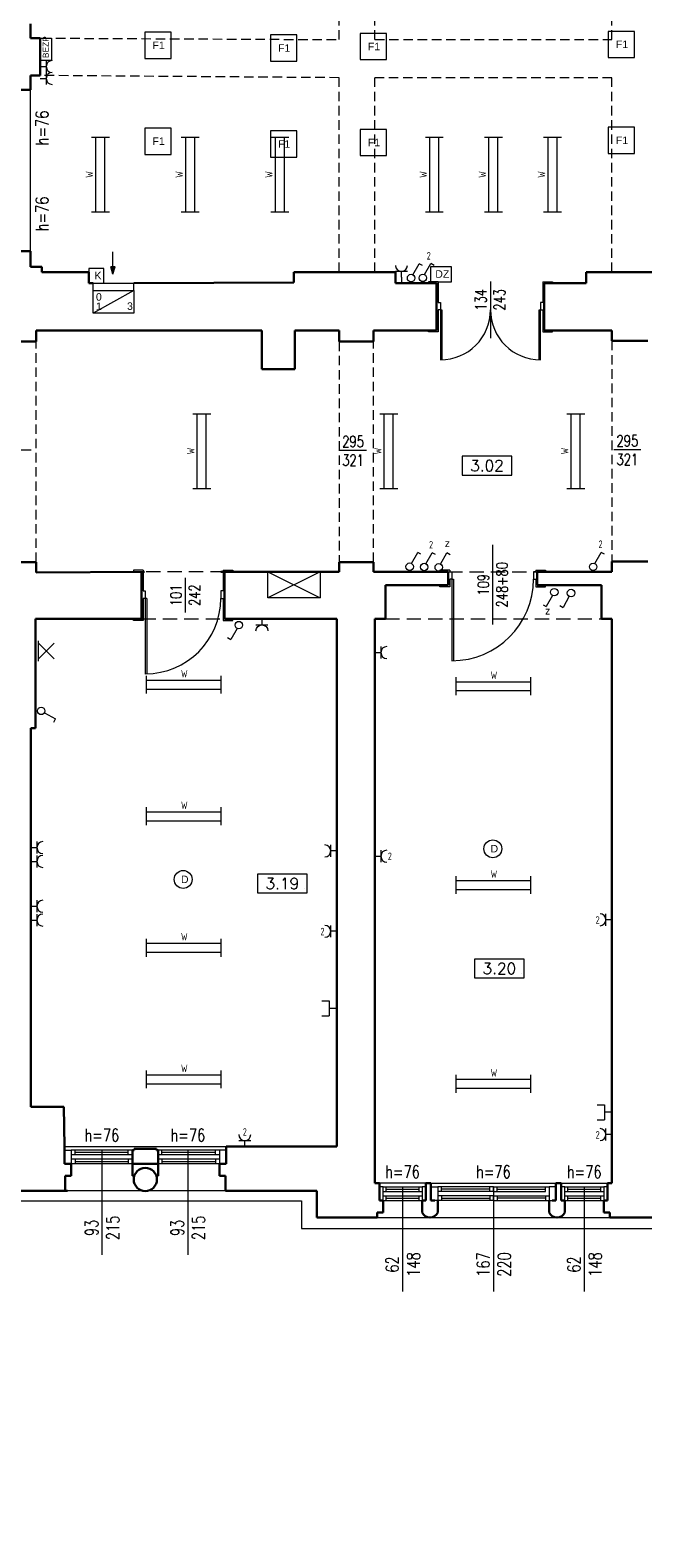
# Model space of a CAD drawing. Header units: millimetres. Extents: x 7052 to 69970, y -1719 to 15326.
# Tile 104 of 160: x 53417 to 54237, y -273 to 1744. Entities that reach past the tile are written whole.
import ezdxf

# ---------------------------------------------------------------- set-up
doc = ezdxf.new("R2010")
doc.units = ezdxf.units.MM
doc.linetypes.add('HIDDEN', pattern=[9.525, 6.35, -3.175])
for name, color, linetype, lineweight in [('m_cienka', 7, 'Continuous', 5), ('m_elektryka', 10, 'Continuous', 5), ('m_stolarka', 7, 'Continuous', 9), ('m_tekst', 7, 'Continuous', 13), ('m_went+klima', 1, 'Continuous', 5), ('m_wentylacja', 7, 'Continuous', 5), ('m_widok', 7, 'Continuous', 9), ('m_ściany', 7, 'Continuous', 30)]:
    doc.layers.add(name, color=color, linetype=linetype, lineweight=lineweight)
doc.styles.add('DIM', font='dim', dxfattribs={"width": 0.75})
doc.styles.add('ROMANS', font='Romans.shx', dxfattribs={"height": 0.2})
doc.styles.get("Standard").update_dxf_attribs({"font": 'arial.ttf'})
doc.styles.add('styl1', font='simplex.shx', dxfattribs={"width": 0.75})

# ---------------------------------------------------------------- blocks, each defined once
blk = doc.blocks.new('strz')
at = {"layer": 'm_wentylacja', "ltscale": 2}
h = blk.add_hatch(color=0, dxfattribs=at)
h.paths.add_polyline_path([(0, 9.8), (-2.9, 9.8), (0, 0)])
h.paths.add_polyline_path([(2.9, 9.8), (0, 9.8), (0, 0)])
at = {"layer": 'm_wentylacja', "color": 0, "ltscale": 2}
for p, q in [((0, 0), (0, 29.8)), ((0, 0), (-2.9, 9.8)), ((-2.9, 9.8), (2.9, 9.8)), ((0, 0), (2.9, 9.8))]:
    blk.add_line(p, q, dxfattribs=at)
blk = doc.blocks.new('świetlówka 2')
at = {"layer": 'm_elektryka', "color": 0, "ltscale": 0.4}
for p, q in [((-100, -6), (-100, 0)), ((0, -6), (0, 0)), ((-100, -6), (0, -6)), ((-100, -12), (-100, -6)), ((-100, -18), (-100, -12)), ((-100, -18), (0, -18)), ((-100, -24), (-100, -18)), ((0, -12), (0, -6)), ((0, -18), (0, -12)), ((0, -24), (0, -18))]:
    blk.add_line(p, q, dxfattribs=at)
blk = doc.blocks.new('oprawa ścienna')
at = {"layer": 'm_elektryka', "color": 0}
for p, q in [((10.6, 10.6), (-10.6, -10.6)), ((-10.6, 10.6), (10.6, -10.6))]:
    blk.add_line(p, q, dxfattribs=at)
at = {"layer": 'm_elektryka', "color": 0, "ltscale": 0.4}
blk.add_line((10.6, 13.6), (10.6, -13.6), dxfattribs=at)
blk = doc.blocks.new('właczn ik pojedynczy')
at = {"layer": 'm_elektryka', "color": 0}
for p in [(-12.4, 12.7), (0, 0)]:
    blk.add_line(p, (-14.8, 8.3), dxfattribs=at)
blk.add_circle((4.4, -2.4), 5, dxfattribs=at)
blk = doc.blocks.new('gniazdo z u')
at = {"layer": 'm_elektryka', "color": 0}
for p, q in [((-20, -10), (0, -10)), ((-10, -20), (-10, -10))]:
    blk.add_line(p, q, dxfattribs=at)
blk.add_arc((-10, 0), 10, 180, 0, dxfattribs=at)
blk = doc.blocks.new('g telekomunikacyjne')
at = {"layer": 'm_elektryka', "color": 0, "ltscale": 0.4}
for p, q in [((-10, 10), (-10, 0)), ((10, 0), (-10, 0)), ((10, 10), (10, 0))]:
    blk.add_line(p, q, dxfattribs=at)
at = {"layer": 'm_elektryka', "color": 0}
blk.add_line((0, -10), (0, 0), dxfattribs=at)

msp = doc.modelspace()

# ---------------------------------------------------------------- linework, layer by layer
at = {"layer": 'm_cienka', "color": 0, "linetype": 'HIDDEN', "ltscale": 2}
for p, q in [((53830.4, 1731.8), (53830.4, 1984.8)), ((53878.4, 1731.8), (53878.4, 1984.8)), ((54195.4, 1731.8), (54195.4, 1984.8)), ((53432.9, 1733.8), (53830.4, 1731.8)), ((53878.4, 1731.8), (54195.4, 1731.8)), ((53830.4, 1680.8), (53430.9, 1683.8)), ((53830.4, 1420.8), (53830.4, 1680.8)), ((54195.4, 1680.8), (53878.4, 1680.8)), ((53878.4, 1420.8), (53878.4, 1680.8)), ((54195.4, 1420.8), (54195.4, 1680.8)), ((53425.4, 1032.8), (53425.4, 1327.8)), ((53830.4, 1327.8), (53830.4, 1032.8)), ((53876.4, 1032.8), (53876.4, 1327.8)), ((54195.4, 1328.8), (54195.4, 1033.8))]:
    msp.add_line(p, q, dxfattribs=at)
at = {"layer": 'm_cienka', "color": 0, "ltscale": 2}
for p, q in [((54032.9, 1408.3), (54032.9, 1332.2)), ((53418.9, 1182.7), (53382.8, 1182.7)), ((53867.1, 1182.2), (53831, 1182.2)), ((54233.9, 1183.1), (54197.8, 1183.1)), ((54035.9, 949.1), (54035.9, 1055.9)), ((53624.9, 1011.6), (53624.9, 965.4))]:
    msp.add_line(p, q, dxfattribs=at)
at = {"layer": 'm_cienka', "color": 0}
for p, q in [((53995.3, 1174.3), (53995.3, 1149.3)), ((54061.3, 1174.3), (53995.3, 1174.3)), ((54061.3, 1149.3), (54061.3, 1174.3)), ((53995.3, 1149.3), (54061.3, 1149.3)), ((53721.6, 615.3), (53721.6, 590.3)), ((53787.6, 615.3), (53721.6, 615.3)), ((53787.6, 590.3), (53787.6, 615.3)), ((53721.6, 590.3), (53787.6, 590.3)), ((54011.8, 501.6), (54011.8, 476.6)), ((54077.8, 501.6), (54011.8, 501.6)), ((54077.8, 476.6), (54077.8, 501.6)), ((54011.8, 476.6), (54077.8, 476.6))]:
    msp.add_line(p, q, dxfattribs=at)
at = {"layer": 'm_cienka', "color": 0, "linetype": 'HIDDEN', "ltscale": 3}
for p, q in [((53677.4, 1019.8), (53566.4, 1019.7)), ((53976.4, 1019.8), (54095.4, 1019.8)), ((53566.4, 956.8), (53677.4, 956.8)), ((53892.4, 956.8), (54181.4, 956.8))]:
    msp.add_line(p, q, dxfattribs=at)
at = {"layer": 'm_cienka', "color": 0, "ltscale": 3}
for p, q in [((53513.4, 245.8), (53513.4, 105.8)), ((53628.4, 245.8), (53628.4, 105.8)), ((53915.4, 196.8), (53915.4, 56.8)), ((54036.9, 196.8), (54036.9, 56.8)), ((54158.4, 196.8), (54158.4, 56.8))]:
    msp.add_line(p, q, dxfattribs=at)
at = {"layer": 'm_cienka', "color": 0, "ltscale": 2}
msp.add_lwpolyline([(51983.3, 2634.4), (50959.4, 2634.4), (50959.4, 1437.4), (50848.4, 1437.4), (50848.4, 926.4), (50959.5, 926.4), (50959.4, -272.6), (50974.4, -272.6), (52094.4, -272.7), (52094.4, 178.4), (53780.4, 178.4), (53780.4, 141.4), (54277.4, 141.4)], dxfattribs=at)
at = {"layer": 'm_elektryka', "color": 0}
for p, q in [((53570.9, 1741.6), (53570.9, 1706.6)), ((53605.9, 1741.6), (53570.9, 1741.6)), ((53605.9, 1706.6), (53605.9, 1741.6)), ((53738.8, 1738), (53738.8, 1703)), ((53773.8, 1738), (53738.8, 1738)), ((53773.8, 1703), (53773.8, 1738)), ((53858.9, 1740), (53858.9, 1705)), ((53893.9, 1740), (53858.9, 1740)), ((53893.9, 1705), (53893.9, 1740)), ((54190.5, 1742.8), (54190.5, 1707.8)), ((54225.5, 1742.8), (54190.5, 1742.8)), ((54225.5, 1707.8), (54225.5, 1742.8)), ((53570.9, 1706.6), (53605.9, 1706.6)), ((53738.8, 1703), (53773.8, 1703)), ((53858.9, 1705), (53893.9, 1705)), ((54190.5, 1707.8), (54225.5, 1707.8)), ((54190.5, 1614.5), (54190.5, 1579.5)), ((54225.5, 1614.5), (54190.5, 1614.5)), ((54225.5, 1579.5), (54225.5, 1614.5)), ((53570.9, 1613.3), (53570.9, 1578.3)), ((53605.9, 1613.3), (53570.9, 1613.3)), ((53605.9, 1578.3), (53605.9, 1613.3)), ((53738.8, 1609.6), (53738.8, 1574.6)), ((53773.8, 1609.6), (53738.8, 1609.6)), ((53773.8, 1574.6), (53773.8, 1609.6)), ((53858.9, 1611.6), (53858.9, 1576.6)), ((53893.9, 1611.6), (53858.9, 1611.6)), ((53893.9, 1576.6), (53893.9, 1611.6)), ((53570.9, 1578.3), (53605.9, 1578.3)), ((53738.8, 1574.6), (53773.8, 1574.6)), ((53858.9, 1576.6), (53893.9, 1576.6)), ((54190.5, 1579.5), (54225.5, 1579.5)), ((53980.9, 1427.8), (53952.9, 1427.8)), ((53952.9, 1427.8), (53952.9, 1407.8)), ((53980.9, 1407.8), (53980.9, 1427.8)), ((53952.9, 1407.8), (53980.9, 1407.8))]:
    msp.add_line(p, q, dxfattribs=at)
at = {"layer": 'm_elektryka', "color": 0, "ltscale": 3}
for p, q in [((53430.9, 1733.8), (53445.9, 1733.8)), ((53430.9, 1703.8), (53430.9, 1733.8)), ((53445.9, 1733.8), (53445.9, 1703.8)), ((53445.9, 1703.8), (53430.9, 1703.8)), ((53913.9, 1413.8), (53913.9, 1405.8)), ((53735.4, 984.8), (53735.4, 1019.8)), ((53735.4, 1019.8), (53805.4, 984.8)), ((53805.4, 1019.8), (53735.4, 984.8)), ((53735.4, 1019.8), (53805.4, 1019.8)), ((53805.4, 1019.8), (53805.4, 984.8)), ((53805.4, 984.8), (53735.4, 984.8))]:
    msp.add_line(p, q, dxfattribs=at)
at = {"layer": 'm_elektryka', "color": 0}
for centre in [(54036.1, 649.2), (53622, 608.2)]:
    msp.add_circle(centre, 12, dxfattribs=at)
at = {"layer": 'm_stolarka', "color": 0, "ltscale": 2}
for p, q in [((53962.9, 1407.8), (53949.9, 1407.8)), ((53949.9, 1407.8), (53949.9, 1405.8)), ((53962.9, 1407.8), (53962.9, 1380.3)), ((54102.9, 1407.8), (54115.9, 1407.8)), ((54102.9, 1407.8), (54102.9, 1405.8)), ((54102.9, 1407.8), (54102.9, 1380.3)), ((54115.9, 1407.8), (54115.9, 1405.8)), ((53962.9, 1380.3), (53965.9, 1380.3)), ((53965.9, 1380.3), (53965.9, 1370.3)), ((54102.9, 1380.3), (54099.9, 1380.3)), ((54099.9, 1380.3), (54099.9, 1370.3)), ((53965.9, 1370.3), (53962.9, 1370.3)), ((53962.9, 1370.3), (53962.9, 1340.8)), ((54099.9, 1370.3), (54102.9, 1370.3)), ((54099.9, 1370.3), (54099.9, 1370.3)), ((54102.9, 1370.3), (54102.9, 1340.8)), ((53949.9, 1340.8), (53949.9, 1342.8)), ((53962.9, 1340.8), (53949.9, 1340.8)), ((54102.9, 1340.8), (54115.9, 1340.8)), ((54115.9, 1340.8), (54115.9, 1342.8)), ((53568.4, 1021.8), (53555.4, 1021.8)), ((53555.4, 1021.8), (53555.4, 1019.8)), ((53568.4, 1021.8), (53568.4, 1019.8)), ((53568.4, 1021.8), (53568.4, 994.3)), ((53675.4, 1021.8), (53688.4, 1021.8)), ((53675.4, 1021.8), (53675.4, 1019.8)), ((53675.4, 1021.8), (53675.4, 994.3)), ((53688.4, 1021.8), (53688.4, 1019.8)), ((53978.4, 1021.8), (53965.4, 1021.8)), ((53965.4, 1021.8), (53965.4, 1019.8)), ((53978.4, 1021.8), (53978.4, 1019.8)), ((53978.4, 1019.8), (53981.4, 1019.8)), ((53981.4, 1009.8), (53978.4, 1009.8)), ((53978.4, 1009.8), (53978.4, 1001.8)), ((53981.4, 1019.8), (53981.4, 1009.8)), ((53981.4, 1019.8), (53981.4, 1019.8)), ((54093.4, 1019.8), (54090.4, 1019.8)), ((54090.4, 1019.8), (54090.4, 1009.8)), ((54090.4, 1009.8), (54093.4, 1009.8)), ((54093.4, 1021.8), (54106.4, 1021.8)), ((54093.4, 1021.8), (54093.4, 1019.8)), ((54093.4, 1009.8), (54093.4, 1001.8)), ((54106.4, 1021.8), (54106.4, 1019.8)), ((53568.4, 994.3), (53571.4, 994.3)), ((53571.4, 994.3), (53571.4, 984.3)), ((53675.4, 994.3), (53672.4, 994.3)), ((53672.4, 994.3), (53672.4, 984.3)), ((53965.4, 999.8), (53965.4, 1001.8)), ((53978.4, 999.8), (53965.4, 999.8)), ((53978.4, 1001.8), (53978.4, 999.8)), ((54093.4, 1001.8), (54093.4, 999.8)), ((54093.4, 999.8), (54106.4, 999.8)), ((54106.4, 999.8), (54106.4, 1001.8)), ((53571.4, 984.3), (53568.4, 984.3)), ((53568.4, 984.3), (53568.4, 954.8)), ((53573.4, 984.3), (53571.4, 984.3)), ((53672.4, 984.3), (53675.4, 984.3)), ((53672.4, 984.3), (53672.4, 984.3)), ((53675.4, 984.3), (53675.4, 954.8)), ((53555.4, 954.8), (53555.4, 956.8)), ((53568.4, 954.8), (53555.4, 954.8)), ((53675.4, 954.8), (53688.4, 954.8)), ((53688.4, 954.8), (53688.4, 956.8))]:
    msp.add_line(p, q, dxfattribs=at)
at = {"layer": 'm_stolarka', "color": 0}
for p, q in [((53965.9, 1370.3), (53965.9, 1303.3)), ((53965.9, 1370.3), (53967.9, 1370.3)), ((53967.9, 1370.3), (53967.9, 1303.3)), ((54031.9, 1370.3), (54031.9, 1370.3)), ((54031.9, 1370.3), (54031.9, 1370.3)), ((54097.9, 1303.3), (54097.9, 1370.3)), ((54099.9, 1303.3), (54099.9, 1370.3)), ((53965.9, 1304.3), (53965.9, 1304.3)), ((54097.9, 1304.3), (54097.9, 1304.3)), ((53981.4, 1009.8), (53981.4, 900.8)), ((53981.4, 1009.8), (53983.4, 1009.8)), ((53983.4, 1009.8), (53983.4, 900.8)), ((54090.4, 1009.8), (54090.4, 1009.8)), ((53571.4, 984.3), (53571.4, 883.3)), ((53573.4, 984.3), (53573.4, 883.3)), ((53672.4, 984.3), (53672.4, 984.3)), ((53981.4, 900.8), (53981.4, 900.8)), ((53570.4, 882.3), (53570.4, 882.3)), ((53784.5, 596), (53784.5, 596)), ((54074.7, 482.3), (54074.7, 482.3)), ((53554.4, 245.8), (53472.4, 245.8)), ((53477.4, 239.8), (53477.4, 245.8)), ((53548.5, 242.8), (53477.4, 242.8)), ((53548.5, 239.8), (53548.5, 245.8)), ((53670.4, 245.8), (53588.4, 245.8)), ((53593.4, 239.8), (53593.4, 245.8)), ((53665.4, 242.8), (53593.4, 242.8)), ((53665.4, 239.8), (53665.4, 245.8)), ((53554.4, 239.8), (53472.4, 239.8)), ((53554.4, 233.8), (53472.4, 233.8)), ((53554.4, 227.8), (53472.4, 227.8)), ((53477.4, 233.8), (53477.4, 227.8)), ((53477.4, 230.8), (53548.5, 230.8)), ((53548.5, 233.8), (53548.5, 227.8)), ((53670.4, 239.8), (53588.4, 239.8)), ((53670.4, 233.8), (53588.4, 233.8)), ((53670.4, 227.8), (53588.4, 227.8)), ((53593.4, 233.8), (53593.4, 227.8)), ((53593.4, 230.8), (53665.4, 230.8)), ((53665.4, 233.8), (53665.4, 227.8)), ((53889.4, 196.8), (53941.4, 196.8)), ((53889.4, 190.8), (53941.4, 190.8)), ((53889.4, 184.8), (53941.4, 184.8)), ((53893.4, 193.8), (53937.4, 193.8)), ((53893.4, 181.8), (53937.4, 181.8)), ((54036.9, 196.8), (53962.4, 196.8)), ((54036.9, 190.8), (53962.4, 190.8)), ((54036.9, 184.8), (53962.4, 184.8)), ((53967.4, 190.8), (53967.4, 196.8)), ((54031.9, 193.8), (53967.4, 193.8)), ((53967.4, 184.8), (53967.4, 178.8)), ((53967.4, 181.8), (54031.9, 181.8)), ((54036.9, 196.8), (54031.9, 196.8)), ((54031.9, 190.8), (54031.9, 196.8)), ((54036.9, 190.8), (54031.9, 190.8)), ((54036.9, 184.8), (54031.9, 184.8)), ((54031.9, 184.8), (54031.9, 178.8)), ((54036.9, 196.8), (54041.9, 196.8)), ((54036.9, 196.8), (54111.4, 196.8)), ((54036.9, 190.8), (54036.9, 196.8)), ((54036.9, 190.8), (54036.9, 196.8)), ((54036.9, 190.8), (54041.9, 190.8)), ((54036.9, 190.8), (54106.4, 190.8)), ((54036.9, 184.8), (54041.9, 184.8)), ((54036.9, 184.8), (54111.4, 184.8)), ((54036.9, 178.8), (54036.9, 184.8)), ((54036.9, 178.8), (54036.9, 184.8)), ((54041.9, 190.8), (54041.9, 196.8)), ((54041.9, 193.8), (54106.4, 193.8)), ((54041.9, 184.8), (54041.9, 178.8)), ((54106.4, 181.8), (54041.9, 181.8)), ((54106.4, 190.8), (54106.4, 196.8)), ((54106.4, 184.8), (54106.4, 178.8)), ((54132.4, 196.8), (54184.4, 196.8)), ((54132.4, 190.8), (54184.4, 190.8)), ((54132.4, 184.8), (54184.4, 184.8)), ((54136.4, 193.8), (54180.4, 193.8)), ((54136.4, 181.8), (54180.4, 181.8)), ((53889.4, 178.8), (53941.4, 178.8)), ((54036.9, 178.8), (53962.4, 178.8)), ((54036.9, 178.8), (54031.9, 178.8)), ((54036.9, 178.8), (54041.9, 178.8)), ((54036.9, 178.8), (54111.4, 178.8)), ((54132.4, 178.8), (54184.4, 178.8))]:
    msp.add_line(p, q, dxfattribs=at)
at = {"layer": 'm_stolarka', "color": 0, "ltscale": 3}
msp.add_line((54097.9, 1370.3), (54099.9, 1370.3), dxfattribs=at)
at = {"layer": 'm_stolarka', "color": 0}
for points in [[(53463.4, 245.8), (53472.4, 245.8), (53472.4, 227.8), (53463.4, 227.8)], [(53679.4, 245.8), (53670.4, 245.8), (53670.4, 227.8), (53679.4, 227.8)], [(53889.4, 196.8), (53884.4, 196.8), (53884.4, 178.8), (53889.4, 178.8)], [(53946.4, 196.8), (53941.4, 196.8), (53941.4, 178.8), (53946.4, 178.8)], [(53953.4, 196.8), (53962.4, 196.8), (53962.4, 178.8), (53953.4, 178.8)], [(54120.4, 196.8), (54111.4, 196.8), (54111.4, 178.8), (54120.4, 178.8)], [(54132.4, 196.8), (54127.4, 196.8), (54127.4, 178.8), (54132.4, 178.8)], [(54189.4, 196.8), (54184.4, 196.8), (54184.4, 178.8), (54189.4, 178.8)]]:
    msp.add_lwpolyline(points, close=True, dxfattribs=at)
for points in [[(53893.4, 190.8), (53893.4, 196.8)], [(53893.4, 178.8), (53893.4, 184.8)], [(53937.4, 190.8), (53937.4, 196.8)], [(53937.4, 178.8), (53937.4, 184.8)], [(54136.4, 190.8), (54136.4, 196.8)], [(54136.4, 178.8), (54136.4, 184.8)], [(54180.4, 190.8), (54180.4, 196.8)], [(54180.4, 178.8), (54180.4, 184.8)]]:
    msp.add_lwpolyline(points, dxfattribs=at)
at = {"layer": 'm_stolarka', "color": 0, "ltscale": 3}
for centre, radius, start, end in [((53965.9, 1370.3), 67, 270, 0), ((54099.9, 1370.3), 67, 180.0096, 270), ((53571.4, 984.3), 101, 270, 0)]:
    msp.add_arc(centre, radius, start, end, dxfattribs=at)
at = {"layer": 'm_stolarka', "color": 0}
msp.add_arc((53981.4, 1009.8), 109, 270, 0, dxfattribs=at)
at = {"layer": 'm_went+klima', "color": 0}
for p, q in [((53515.9, 1425.8), (53495.9, 1425.8)), ((53495.9, 1425.8), (53495.9, 1405.8)), ((53515.9, 1405.8), (53515.9, 1425.8)), ((53495.9, 1405.8), (53515.9, 1405.8))]:
    msp.add_line(p, q, dxfattribs=at)
at = {"layer": 'm_wentylacja', "color": 0, "ltscale": 3}
for p, q in [((53501.6, 1396.2), (53501.6, 1405.8)), ((53501.6, 1405.8), (53556.1, 1405.8)), ((53556.1, 1396.2), (53556.1, 1406))]:
    msp.add_line(p, q, dxfattribs=at)
at = {"layer": 'm_wentylacja', "color": 0, "ltscale": 2}
msp.add_line((53556.1, 1396.2), (53501.6, 1365.9), dxfattribs=at)
msp.add_line((53556.1, 1396.2), (53501.6, 1365.9), dxfattribs=at)
msp.add_lwpolyline([(53556.1, 1396.2), (53556.1, 1365.9), (53501.6, 1365.9), (53501.6, 1396.2)], close=True, dxfattribs=at)
msp.add_lwpolyline([(53556.1, 1396.2), (53556.1, 1365.9), (53501.6, 1365.9), (53501.6, 1396.2)], close=True, dxfattribs=at)
at = {"layer": 'm_widok', "color": 0}
for p, q in [((53417.9, 1448.8), (53417.9, 1664.8)), ((53463.4, 250.8), (53679.4, 250.8)), ((53946.4, 201.8), (53884.4, 201.8)), ((53953.4, 201.8), (54120.4, 201.8)), ((54127.4, 201.8), (54189.4, 201.8)), ((53567.5, 191.8), (53464.4, 191.8)), ((53678.4, 191.8), (53575.3, 191.8)), ((53881.4, 155.9), (54121.1, 155.9)), ((54121.9, 155.9), (54192.4, 155.9))]:
    msp.add_line(p, q, dxfattribs=at)
at = {"layer": 'm_ściany', "color": 0, "ltscale": 3}
for p, q in [((53417.9, 1733.8), (53417.9, 1752.8)), ((53430.9, 1733.8), (53417.9, 1733.8)), ((53430.9, 1683.8), (53430.9, 1733.8)), ((53417.9, 1664.8), (53417.9, 1683.8)), ((53417.9, 1683.8), (53430.9, 1683.8)), ((53892.4, 1001.8), (53976.4, 1001.8)), ((53556.4, 245.8), (53554.4, 245.8)), ((53554.4, 245.8), (53554.4, 227.8)), ((53556.4, 247.8), (53556.4, 245.8)), ((53556.4, 247.8), (53586.4, 247.8)), ((53586.4, 247.8), (53586.4, 245.8)), ((53586.4, 245.8), (53588.4, 245.8)), ((53588.4, 245.8), (53588.4, 227.8))]:
    msp.add_line(p, q, dxfattribs=at)
at = {"layer": 'm_ściany', "color": 0}
for p, q in [((53394.9, 1664.8), (53417.9, 1664.8)), ((53394.9, 1448.8), (53417.9, 1448.8)), ((53417.9, 1427.8), (53417.9, 1448.8)), ((53432.9, 1427.8), (53417.9, 1427.8)), ((53432.9, 1420.8), (53432.9, 1427.8)), ((53495.9, 1420.8), (53432.9, 1420.8)), ((53495.9, 1420.8), (53495.9, 1405.8)), ((53905.9, 1420.8), (53769.9, 1420.8)), ((53769.9, 1420.8), (53769.9, 1406.8)), ((53905.9, 1405.8), (53905.9, 1420.8)), ((54160.9, 1405.8), (54160.9, 1420.8)), ((54160.9, 1420.8), (54299.9, 1420.8)), ((53495.9, 1405.8), (53501.6, 1405.8)), ((53556.1, 1406), (53769.9, 1406.8)), ((53905.9, 1405.8), (53960.9, 1405.8)), ((53960.9, 1342.8), (53960.9, 1405.8)), ((54104.9, 1405.8), (54160.9, 1405.8)), ((54104.9, 1342.8), (54104.9, 1405.8)), ((53425.4, 1327.8), (53425.4, 1342.8)), ((53425.4, 1342.8), (53727.4, 1342.8)), ((53727.4, 1342.8), (53727.4, 1290.8)), ((53771.4, 1290.8), (53771.4, 1342.8)), ((53771.4, 1342.8), (53830.4, 1342.8)), ((53830.4, 1342.8), (53830.4, 1327.8)), ((53876.4, 1327.8), (53876.4, 1342.8)), ((53876.4, 1342.8), (53960.9, 1342.8)), ((54104.9, 1342.8), (54195.4, 1342.8)), ((54195.4, 1342.8), (54195.4, 1328.8)), ((53379.4, 1327.8), (53425.4, 1327.8)), ((53830.4, 1327.8), (53876.4, 1327.8)), ((54195.4, 1328.8), (54243.4, 1328.8)), ((53727.4, 1290.8), (53771.4, 1290.8)), ((53379.4, 1032.8), (53425.4, 1032.8)), ((53425.4, 1032.8), (53425.4, 1018.8)), ((53830.4, 1019.8), (53830.4, 1032.8)), ((53830.4, 1032.8), (53876.4, 1032.8)), ((53876.4, 1032.8), (53876.4, 1019.8)), ((54195.4, 1033.8), (54195.4, 1019.8)), ((54195.4, 1033.8), (54243.4, 1033.8)), ((53425.4, 1018.8), (53570.4, 1019.8)), ((53566.4, 1019.8), (53566.4, 956.8)), ((53672.4, 1019.8), (53830.4, 1019.8)), ((53677.4, 1019.8), (53677.4, 956.8)), ((53876.4, 1019.8), (53976.4, 1019.8)), ((53976.4, 1019.8), (53976.4, 1001.8)), ((54095.4, 1019.8), (54195.4, 1019.8)), ((54095.4, 1019.8), (54095.4, 1001.8)), ((53892.4, 1001.8), (53892.4, 956.8)), ((54181.4, 1001.8), (54095.4, 1001.8)), ((54181.4, 1001.8), (54181.4, 956.8)), ((53424.4, 956.8), (53566.4, 956.8)), ((53424.4, 956.8), (53424.4, 810.8)), ((53677.4, 956.8), (53827.4, 956.8)), ((53827.4, 956.8), (53827.4, 250.8)), ((53878.4, 956.8), (53878.4, 201.8)), ((53892.4, 956.8), (53878.4, 956.8)), ((54181.4, 956.8), (54195.4, 956.8)), ((54195.4, 956.8), (54195.4, 201.8)), ((53418.4, 810.8), (53418.4, 303.8)), ((53418.4, 810.8), (53424.4, 810.8)), ((53418.4, 303.8), (53462.4, 303.8)), ((53462.4, 303.8), (53463.4, 250.8)), ((53463.4, 227.8), (53463.4, 250.8)), ((53679.4, 250.8), (53827.4, 250.8)), ((53679.4, 227.8), (53679.4, 250.8)), ((53472.4, 227.8), (53463.4, 227.8)), ((53472.4, 211.8), (53472.4, 227.8)), ((53554.4, 227.8), (53554.4, 211.8)), ((53588.4, 227.8), (53554.4, 227.8)), ((53588.4, 211.8), (53588.4, 227.8)), ((53670.4, 211.8), (53670.4, 227.8)), ((53670.4, 227.8), (53679.4, 227.8)), ((53464.4, 191.8), (53464.4, 211.8)), ((53464.4, 211.8), (53472.4, 211.8)), ((53554.4, 211.8), (53556.8, 211.8)), ((53586.1, 211.8), (53588.4, 211.8)), ((53678.4, 211.8), (53670.4, 211.8)), ((53678.4, 191.8), (53678.4, 211.8)), ((53884.4, 201.8), (53878.4, 201.8)), ((53884.4, 201.8), (53884.4, 196.8)), ((53953.4, 201.8), (53946.4, 201.8)), ((53946.4, 201.8), (53946.4, 178.8)), ((53953.4, 178.8), (53953.4, 201.8)), ((54127.4, 201.8), (54120.4, 201.8)), ((54127.4, 201.8), (54120.4, 201.8)), ((54120.4, 201.8), (54120.4, 178.8)), ((54127.4, 178.8), (54127.4, 201.8)), ((54195.4, 201.8), (54189.4, 201.8)), ((54189.4, 201.8), (54195.4, 201.8)), ((54189.4, 201.8), (54189.4, 196.8)), ((53356.4, 191.8), (53467.4, 191.8)), ((53461.4, 191.8), (53461.4, 191.8)), ((53678.4, 191.8), (53800.9, 191.8)), ((53678.4, 191.8), (53678.4, 191.8)), ((53800.9, 191.8), (53800.9, 155.9)), ((53884.4, 196.8), (53884.4, 178.8)), ((54189.4, 196.8), (54189.4, 178.8)), ((53889.4, 162.8), (53881.4, 162.8)), ((53881.4, 162.8), (53881.4, 155.9)), ((53889.4, 178.8), (53884.4, 178.8)), ((53889.4, 178.8), (53889.4, 162.8)), ((53946.4, 178.8), (53941.4, 178.8)), ((53941.4, 178.8), (53941.4, 162.8)), ((53953.4, 178.8), (53958.4, 178.8)), ((53962.4, 178.8), (53962.4, 162.8)), ((54111.4, 178.8), (54111.4, 162.8)), ((54120.4, 178.8), (54115.4, 178.8)), ((54127.4, 178.8), (54132.4, 178.8)), ((54132.4, 178.8), (54132.4, 162.8)), ((54184.4, 178.8), (54184.4, 162.8)), ((54184.4, 178.8), (54189.4, 178.8)), ((54184.4, 162.8), (54192.4, 162.8)), ((54192.4, 162.8), (54192.4, 155.9)), ((53800.9, 155.9), (53881.4, 155.9)), ((54192.4, 155.9), (54267.9, 155.9))]:
    msp.add_line(p, q, dxfattribs=at)
msp.add_circle((53571.4, 206.8), 15.5, dxfattribs=at)
for centre, start, end in [((53951.9, 167.4), 203.8407, 336.1593), ((54121.9, 167.4), 203.9014, 336.0986)]:
    msp.add_arc(centre, 11.5, start, end, dxfattribs=at)

# ---------------------------------------------------------------- block references
at = {"layer": 'm_elektryka', "color": 0, "yscale": 0.8, "zscale": 0.8}
for p, xscale, rotation in [((53446.9, 1687.8), 0.8, 270), ((53446.9, 1671.8), 0.8, 270), ((53735.4, 940.8), -0.8, 180), ((53894.4, 903.8), 0.8, 270), ((53434.4, 642.8), 0.8, 270), ((53811.4, 654.4), 0.8, 90), ((53894.4, 631.3), 0.8, 270), ((53434.4, 624.3), 0.8, 270), ((53434.4, 564.3), 0.8, 270), ((53434.4, 545.8), 0.8, 270), ((53811.4, 546.8), 0.8, 90), ((54179.4, 562.3), 0.8, 90), ((54179.4, 274.8), 0.8, 90)]:
    msp.add_blockref('gniazdo z u', p, dxfattribs=dict(at, xscale=xscale, rotation=rotation))
at = {"layer": 'm_elektryka', "color": 0}
for name, p, rotation in [('świetlówka 2', (53499.4, 1600.8), 90), ('świetlówka 2', (53619.4, 1600.8), 90), ('świetlówka 2', (53739.4, 1600.8), 90), ('świetlówka 2', (53945.9, 1600.8), 90), ('świetlówka 2', (54024.9, 1600.8), 90), ('świetlówka 2', (54103.9, 1600.8), 90), ('właczn ik pojedynczy', (53944.9, 1417.4), 270), ('właczn ik pojedynczy', (53929.2, 1417.2), 270), ('świetlówka 2', (53634.9, 1230.8), 90), ('świetlówka 2', (53884.9, 1230.8), 90), ('świetlówka 2', (54134.9, 1230.8), 90), ('właczn ik pojedynczy', (53927.3, 1031), 270), ('właczn ik pojedynczy', (53946.7, 1030.6), 270), ('właczn ik pojedynczy', (53966.2, 1030.2), 270), ('właczn ik pojedynczy', (54172.6, 1030.9), 270), ('właczn ik pojedynczy', (54115.9, 988.2), 90), ('właczn ik pojedynczy', (54138.3, 987), 90), ('właczn ik pojedynczy', (53694, 944.1), 90), ('oprawa ścienna', (53439, 913.8), 180), ('właczn ik pojedynczy', (53436.5, 831.3), 180), ('g telekomunikacyjne', (53817.4, 435.6), 90), ('g telekomunikacyjne', (54185.4, 296.8), 90)]:
    msp.add_blockref(name, p, dxfattribs=dict(at, rotation=rotation))
at = {"layer": 'm_elektryka', "color": 0, "xscale": 0.8, "yscale": 0.8, "zscale": 0.8}
for p in [(53921.9, 1429.8), (53712.4, 266.8)]:
    msp.add_blockref('gniazdo z u', p, dxfattribs=at)
at = {"layer": 'm_elektryka', "color": 0}
for p in [(53672.9, 880.8), (54086.9, 878.8), (53672.9, 704.8), (54086.9, 612.8), (53672.9, 528.8), (53672.9, 352.8), (54086.9, 346.8)]:
    msp.add_blockref('świetlówka 2', p, dxfattribs=at)
at = {"layer": 'm_wentylacja', "color": 0, "xscale": -1}
msp.add_blockref('strz', (53528.1, 1418), dxfattribs=at)

# ---------------------------------------------------------------- texts
at = {"layer": 'm_elektryka', "color": 0, "char_height": 10, "attachment_point": 1, "rotation": 90, "style": 'DIM'}
for insert in [(53491.6, 1546.9), (53611.6, 1546.9), (53731.6, 1546.9), (53938.1, 1546.9), (54017.1, 1546.9), (54096.1, 1546.9), (53627.1, 1176.9), (53877.1, 1176.9), (54127.1, 1176.9)]:
    msp.add_mtext_dynamic_manual_height_columns('W', width=54.427, gutter_width=75, heights=[0], dxfattribs=dict(at, insert=insert))
at = {"layer": 'm_elektryka', "color": 0, "char_height": 10, "attachment_point": 1, "style": 'DIM'}
for s, insert in [('2', (53947.7, 1447.6)), ('2', (53950.8, 1061)), ('2', (54177.4, 1061.8)), ('W', (53619.1, 888.5)), ('W', (54033.1, 886.5)), ('W', (53619.1, 712.5)), ('2', (53895.6, 644.2)), ('W', (54033.1, 620.5)), ('2', (54173.5, 559)), ('W', (53619.1, 536.5)), ('2', (53805.5, 543.5)), ('W', (53619.1, 360.5)), ('W', (54033.1, 354.5)), ('2', (53701.7, 275.3)), ('2', (54173.5, 271.5))]:
    msp.add_mtext_dynamic_manual_height_columns(s, width=54.427, gutter_width=75, heights=[0], dxfattribs=dict(at, insert=insert))
at = {"layer": 'm_elektryka', "color": 0, "char_height": 10, "attachment_point": 1}
for insert in [(53971.8, 1062.9), (54106, 972.6)]:
    msp.add_mtext_dynamic_manual_height_columns('z', width=54.427, gutter_width=75, heights=[0], dxfattribs=dict(at, insert=insert))
at = {"layer": 'm_tekst', "color": 0, "insert": (53434.3, 1707.1), "char_height": 8, "attachment_point": 1, "rotation": 90}
msp.add_mtext_dynamic_manual_height_columns('BEZP', width=54.427, gutter_width=75, heights=[0], dxfattribs=at)
at = {"layer": 'm_tekst', "color": 0, "char_height": 10, "attachment_point": 1}
for s, insert in [('F1', (53581, 1729.2)), ('F1', (53748.9, 1725.5)), ('F1', (53869, 1727.5)), ('F1', (54200.7, 1730.4)), ('F1', (53581, 1600.9)), ('F1', (53748.9, 1597.2)), ('F1', (53869, 1599.2)), ('F1', (54200.7, 1602.1)), ('K', (53503.4, 1421.2)), ('DZ', (53959.2, 1423.2)), ('D', (54033.1, 654.4)), ('D', (53619.1, 613.3))]:
    msp.add_mtext_dynamic_manual_height_columns(s, width=54.427, gutter_width=75, heights=[0], dxfattribs=dict(at, insert=insert))
at = {"layer": 'm_tekst', "color": 0, "ltscale": 3, "attachment_point": 5, "rotation": 90, "style": 'styl1'}
for s, width, insert, char_height in [('h=76', 67.252, (53433.3, 1613.6), 17), ('h=76', 67.252, (53433.3, 1498.6), 17), ('134\\P243', 53.057, (54032.6, 1383.7), 15), ('109\\P248+80', 53.057, (54035.9, 1002.5), 15), ('101\\P242', 53.057, (53624.9, 988.5), 15), ('93\\P215', 67.252, (53513.8, 142), 17), ('93\\P215', 67.252, (53628.4, 142), 17), ('62\\P148', 67.252, (53915.8, 93), 17), ('167\\P220', 67.252, (54037.3, 93), 17), ('62\\P148', 67.252, (54158.8, 93), 17)]:
    msp.add_mtext_dynamic_manual_height_columns(s, width=width, gutter_width=350, heights=[0], dxfattribs=dict(at, insert=insert, char_height=char_height))
at = {"layer": 'm_tekst', "color": 0, "ltscale": 3, "attachment_point": 5, "style": 'styl1'}
for s, width, insert, char_height in [('295\\P321', 53.057, (53849.2, 1181.6), 15), ('295\\P321', 53.057, (54216, 1182.6), 15), ('h=76', 67.252, (53513.3, 266.1), 17), ('h=76', 67.252, (53628.3, 266.1), 17), ('h=76', 67.252, (53915.3, 217.1), 17), ('h=76', 67.252, (54036.8, 217.1), 17), ('h=76', 67.252, (54158.3, 217.1), 17)]:
    msp.add_mtext_dynamic_manual_height_columns(s, width=width, gutter_width=350, heights=[0], dxfattribs=dict(at, insert=insert, char_height=char_height))
at = {"layer": 'm_tekst', "color": 0, "char_height": 15, "attachment_point": 5, "style": 'ROMANS'}
for s, insert in [('3.02', (54028.3, 1161.8)), ('3.19', (53754.6, 602.8)), ('3.20', (54044.8, 489.1))]:
    msp.add_mtext_dynamic_manual_height_columns(s, width=50, gutter_width=1, heights=[0], dxfattribs=dict(at, insert=insert))
at = {"layer": 'm_wentylacja', "ltscale": 2, "char_height": 10, "width": 70.617, "attachment_point": 1}
for s, insert in [('0', (53505.4, 1392.6)), ('1', (53505.4, 1380)), ('3', (53547, 1380.3))]:
    msp.add_mtext(s, dxfattribs=dict(at, insert=insert))

doc.saveas('drawing.dxf')
